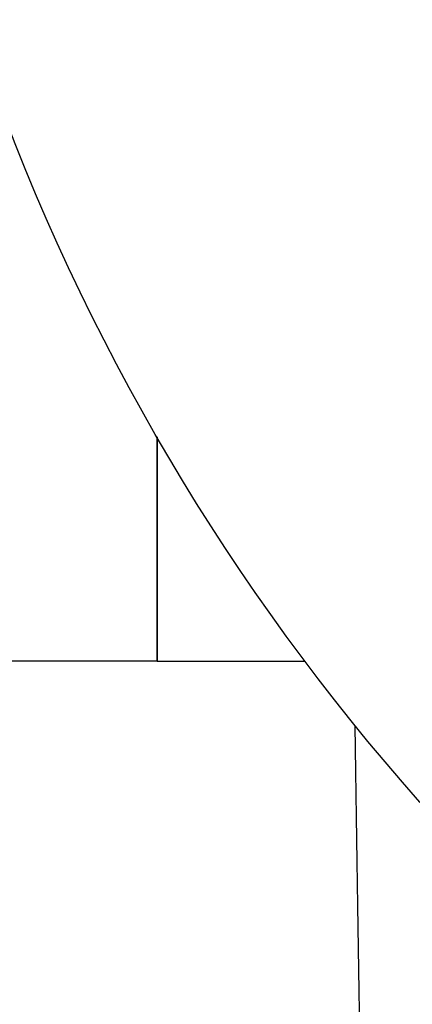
# Model space of a CAD drawing. Header units: inches. Extents: x 24 to 1128, y -94 to 748.
# Tile 107 of 256: x 391.901 to 392.565, y 201.359 to 203.023. Entities that reach past the tile are written whole.
import ezdxf

# ---------------------------------------------------------------- set-up
doc = ezdxf.new("R2010")
doc.units = ezdxf.units.IN
doc.header["$LTSCALE"] = 32
doc.header["$MEASUREMENT"] = 0
doc.layers.add('Visible (ANSI)', color=7, linetype='Continuous', lineweight=30)

msp = doc.modelspace()

# ---------------------------------------------------------------- linework, layer by layer
at = {"layer": 'Visible (ANSI)'}
for p, q in [((392.13339, 202.3178), (392.13339, 201.93862)), ((392.13339, 201.93862), (392.13339, 202.3178)), ((392.13339, 201.93862), (391.88339, 201.93862)), ((392.13339, 201.93862), (392.38339, 201.93862))]:
    msp.add_line(p, q, dxfattribs=at)
msp.add_circle((395.38339, 204.18862), 3.75, dxfattribs=at)
msp.add_ellipse((392.46026, 201.90963), major_axis=(0.02494, -1.57264), ratio=0.004087, start_param=0, end_param=1.5201371, dxfattribs=at)

doc.saveas('drawing.dxf')
